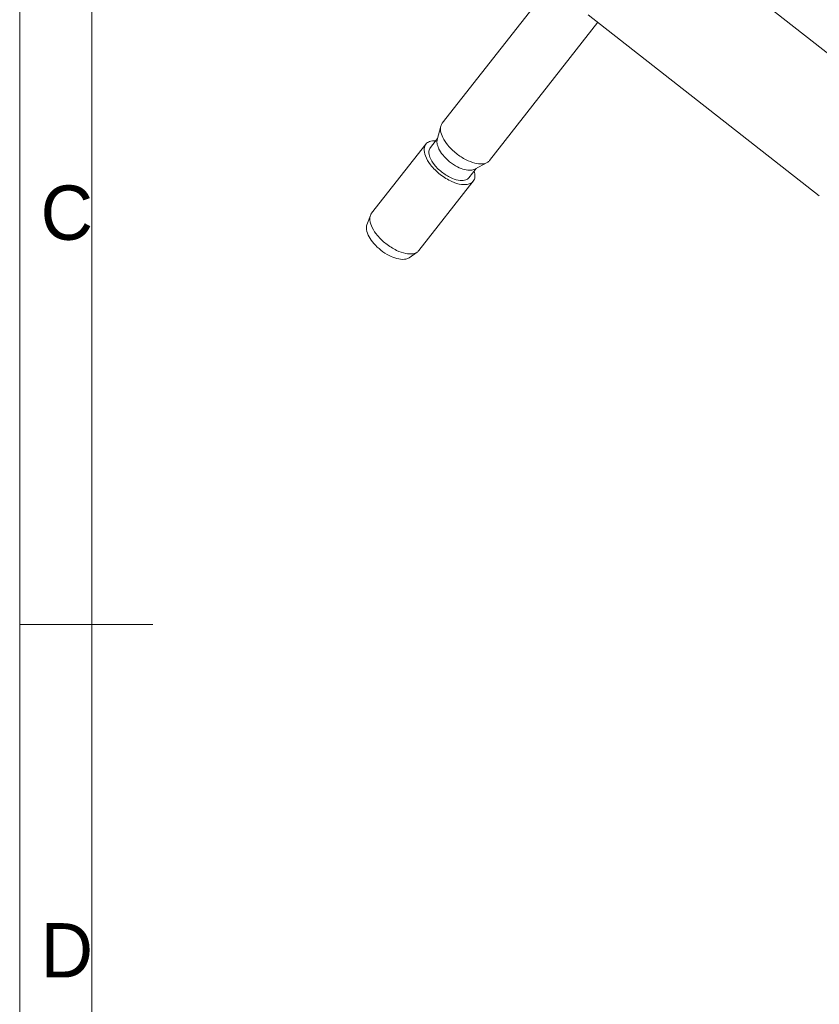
# Model space of a CAD drawing. Header units: millimetres. Extents: x 0 to 410, y 0 to 291.
# Tile 5 of 19: x 13 to 66, y 123 to 189. Entities that reach past the tile are written whole.
import ezdxf

# ---------------------------------------------------------------- set-up
doc = ezdxf.new("R2010")
doc.units = ezdxf.units.MM
doc.header["$MEASUREMENT"] = 0
for name, color, linetype in [('Mittelinien', 7, 'Continuous'), ('Sichtbare_Kanten', 7, 'Continuous'), ('Sichtbare_Kanten__d_nn', 7, 'Continuous')]:
    doc.layers.add(name, color=color, linetype=linetype)
doc.styles.add('VX Simplex Roman', font='txt', dxfattribs={"height": 0.2})

msp = doc.modelspace()

# ---------------------------------------------------------------- linework, layer by layer
at = {"layer": 'Mittelinien', "color": 1, "linetype": 'Continuous', "lineweight": 5}
for p, q in [((18.052, 11.011), (18.052, 285.964)), ((13.253, 148.488), (22.109, 148.488))]:
    msp.add_line(p, q, dxfattribs=at)
at = {"layer": 'Sichtbare_Kanten', "color": 5, "linetype": 'Continuous', "lineweight": 5}
msp.add_line((13.253, 6.113), (13.253, 290.862), dxfattribs=at)
at = {"layer": 'Sichtbare_Kanten__d_nn', "color": 1, "linetype": 'Continuous', "lineweight": 5}
for p, q in [((56.489, 194.656), (71.205, 183.118)), ((41.333, 181.808), (48.442, 190.875)), ((44.481, 179.34), (51.676, 188.518)), ((51.03, 189.025), (66.392, 176.98)), ((41.238, 181.615), (41.001, 180.718)), ((40.543, 180.193), (41.024, 180.807)), ((36.641, 175.824), (40.248, 180.424)), ((43.101, 178.188), (43.582, 178.801)), ((44.316, 179.202), (43.501, 178.757)), ((39.789, 173.356), (43.396, 177.956)), ((36.33, 175.066), (36.565, 175.688)), ((39.675, 173.249), (39.127, 172.873))]:
    msp.add_line(p, q, dxfattribs=at)
for centre, radius, start, end in [((41.929, 181.432), 0.715, 165.16417, 189.89831), ((42.854, 181.594), 1.653, 189.89831, 206.0898), ((41.787, 181.47), 0.567, 153.9, 165.16417), ((41.727, 181.499), 0.5, 141.90251, 153.9), ((40.841, 179.565), 1.088, 86.77411, 109.15065), ((41.559, 180.57), 0.577, 165.16417, 189.31082), ((43.632, 181.975), 2.52, 206.0898, 220.28786), ((41.353, 180.072), 1.217, 177.47399, 200.53058), ((40.658, 180.103), 0.521, 141.90251, 177.47399), ((40.654, 180.106), 0.515, 109.15065, 141.90251), ((40.877, 179.931), 0.424, 141.90251, 177.94807), ((42.278, 180.688), 1.306, 189.31082, 205.3002), ((42.902, 180.983), 1.997, 205.3002, 219.81696), ((44.743, 182.916), 3.976, 220.28786, 231.58134), ((42.246, 180.407), 2.171, 200.53058, 218.5978), ((41.46, 179.911), 1.008, 177.94807, 201.10454), ((42.21, 180.2), 1.812, 201.10454, 219.35633), ((43.839, 181.764), 3.217, 219.81696, 231.24337), ((44.76, 182.938), 4.004, 231.58134, 242.57149), ((44.137, 181.737), 2.65, 242.57149, 256.08976), ((44.087, 179.649), 0.5, 309.90502, 321.90251), ((43.661, 181.536), 3.981, 218.5978, 231.91406), ((43.338, 181.125), 3.271, 219.35633, 232.91451), ((43.868, 181.8), 3.263, 231.24337, 242.29864), ((43.362, 180.836), 2.174, 242.29864, 255.85279), ((43.182, 180.121), 1.436, 255.85279, 272.50359), ((43.219, 179.274), 0.589, 272.50359, 298.64085), ((42.42, 178.328), 1.088, 354.65437, 17.03091), ((43.921, 180.865), 1.753, 256.08976, 272.68343), ((43.969, 179.837), 0.724, 272.68343, 298.64085), ((44.044, 179.7), 0.567, 298.64085, 309.90502), ((43.661, 181.537), 3.981, 231.91406, 244.9267), ((43.288, 181.059), 3.187, 232.91451, 246.31637), ((42.678, 179.667), 1.668, 246.31637, 264.88302), ((42.613, 178.941), 0.938, 264.88302, 287.64227), ((42.769, 178.448), 0.421, 287.64227, 321.90251), ((42.99, 178.275), 0.515, 321.90251, 354.65437), ((42.917, 179.946), 2.225, 244.9267, 262.36309), ((42.788, 178.984), 1.254, 262.36309, 285.57676), ((42.985, 178.279), 0.523, 285.57676, 321.90251), ((37.175, 175.457), 0.652, 159.29042, 188.18068), ((37.066, 175.498), 0.536, 150.7483, 159.29042), ((37.035, 175.516), 0.5, 141.90251, 150.7483), ((36.888, 174.855), 0.597, 159.29151, 190.05506), ((37.869, 175.029), 1.594, 190.05506, 208.74161), ((38.138, 175.595), 1.625, 188.18068, 206.36684), ((38.961, 176.004), 2.544, 206.36684, 220.49856), ((38.615, 175.438), 2.444, 208.74161, 221.43733), ((40.057, 176.939), 3.985, 220.49856, 231.78054), ((39.475, 176.197), 3.591, 221.43733, 231.90251), ((40.061, 176.945), 3.993, 231.78054, 243.78168), ((39.475, 176.197), 3.591, 231.90251, 242.36769), ((38.943, 175.18), 2.444, 242.36769, 255.06341), ((39.372, 175.545), 2.432, 243.78168, 259.17615), ((38.724, 174.359), 1.594, 255.06341, 273.74996), ((38.789, 173.365), 0.597, 273.74996, 304.51351), ((39.202, 174.657), 1.527, 259.17615, 276.97059), ((39.309, 173.78), 0.645, 276.97059, 304.5146), ((39.371, 173.691), 0.536, 304.5146, 313.05672), ((39.395, 173.665), 0.5, 313.05672, 321.90251)]:
    msp.add_arc(centre, radius, start, end, dxfattribs=at)

# ---------------------------------------------------------------- texts
at = {"layer": 'Sichtbare_Kanten', "color": 5, "linetype": 'Continuous', "lineweight": -3, "char_height": 3.608, "attachment_point": 7, "style": 'VX Simplex Roman'}
for s, insert in [('C', (14.643, 174.014)), ('D', (14.643, 125.041))]:
    msp.add_mtext(s, dxfattribs=dict(at, insert=insert))

doc.saveas('drawing.dxf')
